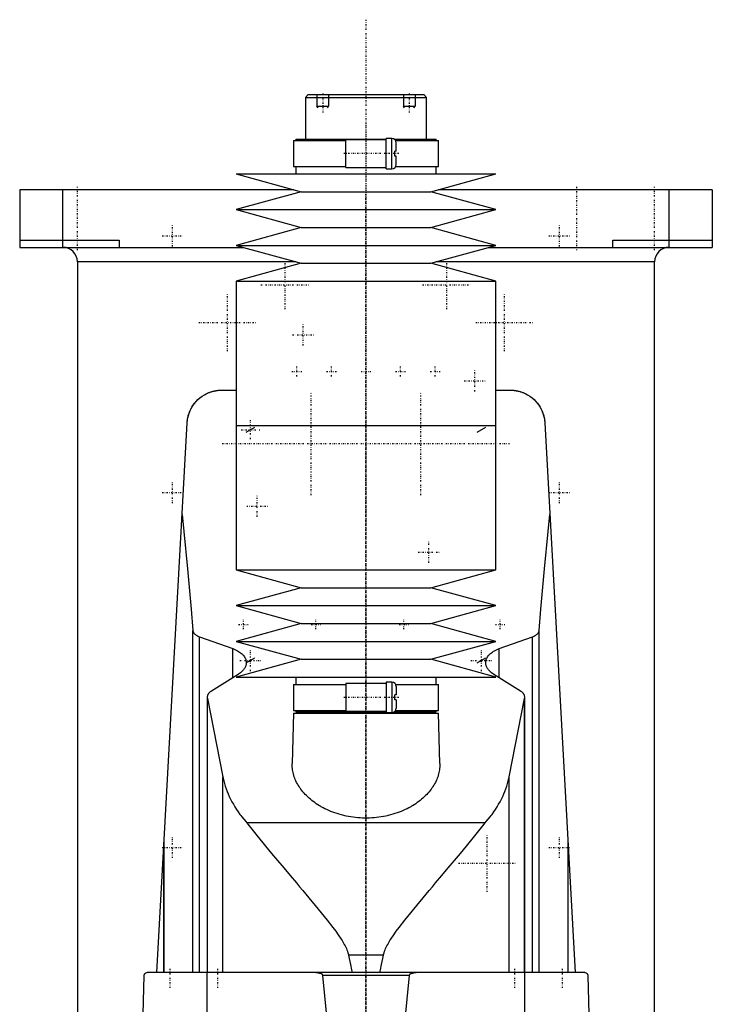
# Model space of a CAD drawing. Extents: x -120 to 120, y -123 to 447.
# Tile 2 of 2: x -120 to 120, y 106 to 447. Entities that reach past the tile are written whole.
import ezdxf

# ---------------------------------------------------------------- set-up
doc = ezdxf.new("R2010")
doc.units = 0
doc.linetypes.add('CENTER', pattern=[1.5, 0.45, -0.5, 0.05, -0.5])
for name, color, linetype in [('AM_0', 7, 'CONTINUOUS'), ('AM_10', 7, 'CONTINUOUS'), ('AM_7', 7, 'CENTER')]:
    doc.layers.add(name, color=color, linetype=linetype)

msp = doc.modelspace()

# ---------------------------------------------------------------- linework, layer by layer
at = {"layer": 'AM_0', "color": 7, "linetype": 'CONTINUOUS'}
for p, q in [((-20, 421), (-21, 420)), ((-21, 420), (-21, 405.5)), ((-21, 420), (21, 420)), ((-20, 421), (20, 421)), ((21, 420), (20, 421)), ((21, 405.5), (21, 420)), ((-25.15, 405), (-25.15, 396)), ((-25.15, 405), (-7, 405)), ((-24.35, 405.5), (-24.35, 405)), ((-24.35, 405.5), (7, 405.5)), ((7, 405.3), (-7, 405.3)), ((-7, 395.7), (-7, 405.3)), ((9, 405.75), (7, 405.75)), ((7, 395.25), (7, 405.75)), ((9, 395.25), (9, 405.75)), ((9.83, 405.5), (24.35, 405.5)), ((10.3, 405), (25.15, 405)), ((10.5, 401.4), (10.5, 404.25)), ((24.35, 405), (24.35, 405.5)), ((25.15, 396), (25.15, 405)), ((10.5, 401.4), (10, 401.4)), ((10, 399.6), (10, 401.4)), ((10.5, 399.6), (10, 399.6)), ((10.5, 396.75), (10.5, 399.6)), ((-25.15, 396), (-7, 396)), ((-24.35, 396), (-24.35, 393.5)), ((10.3, 396), (25.15, 396)), ((24.35, 393.5), (24.35, 396)), ((-45, 393.5), (-22.5, 387.3)), ((-45, 393.5), (45, 393.5)), ((-7, 395.7), (7, 395.7)), ((7, 395.25), (9, 395.25)), ((22.5, 387.3), (45, 393.5)), ((-120, 388), (-120, 368)), ((-25.04, 388), (-120, 388)), ((-105, 368), (-105, 388)), ((-22.5, 387.3), (-45, 381.1)), ((-22.5, 387.3), (22.5, 387.3)), ((45, 381.1), (22.5, 387.3)), ((120, 388), (25.04, 388)), ((105, 368), (105, 388)), ((120, 388), (120, 368)), ((-45, 381.1), (-22.5, 374.9)), ((-45, 381.1), (45, 381.1)), ((22.5, 374.9), (45, 381.1)), ((-22.5, 374.9), (-45, 368.7)), ((-22.5, 374.9), (22.5, 374.9)), ((45, 368.7), (22.5, 374.9)), ((-120, 370.5), (-85.5, 370.5)), ((-85.5, 370.5), (-85.5, 368)), ((-45, 368.7), (-22.5, 362.5)), ((-45, 368.7), (45, 368.7)), ((22.5, 362.5), (45, 368.7)), ((85.5, 370.5), (120, 370.5)), ((85.5, 368), (85.5, 370.5)), ((-120, 368), (-42.46, 368)), ((42.46, 368), (120, 368)), ((-100, 363), (-100, 25)), ((-24.34, 363), (-100, 363)), ((-22.5, 362.5), (-45, 356.3)), ((-22.5, 362.5), (22.5, 362.5)), ((45, 356.3), (22.5, 362.5)), ((100, 363), (24.34, 363)), ((100, 25), (100, 363)), ((-45, 356.3), (-45, 306.25)), ((-45, 356.3), (45, 356.3)), ((45, 306.25), (45, 356.3)), ((-50, 318.5), (-45, 318.5)), ((45, 318.5), (50, 318.5)), ((-72.48, 116.6), (-61.98, 307.16)), ((-45, 306.25), (-45, 256.2)), ((-45, 306.25), (45, 306.25)), ((-45, 306.25), (0, 306.25)), ((45, 256.2), (45, 306.25)), ((61.98, 307.16), (72.48, 116.6)), ((-45, 256.2), (-22.5, 250)), ((-45, 256.2), (45, 256.2)), ((22.5, 250), (45, 256.2)), ((-22.5, 250), (-45, 243.8)), ((-22.5, 250), (22.5, 250)), ((45, 243.8), (22.5, 250)), ((-45, 243.8), (-22.5, 237.6)), ((-45, 243.8), (45, 243.8)), ((22.5, 237.6), (45, 243.8)), ((-22.5, 237.6), (-45, 231.4)), ((-22.5, 237.6), (22.5, 237.6)), ((45, 231.4), (22.5, 237.6)), ((-60, 116.6), (-60, 235.17)), ((-57.68, 116.6), (-57.68, 232.98)), ((-57.68, 232.98), (-46.13, 228.89)), ((46.13, 228.89), (57.68, 232.98)), ((57.68, 116.6), (57.68, 232.98)), ((60, 116.6), (60, 235.17)), ((-46.13, 218.85), (-46.13, 228.89)), ((-45, 231.4), (-22.5, 225.2)), ((-45, 231.4), (45, 231.4)), ((22.5, 225.2), (45, 231.4)), ((46.13, 218.85), (46.13, 228.89)), ((-22.5, 225.2), (-45, 219)), ((-22.5, 225.2), (22.5, 225.2)), ((45, 219), (22.5, 225.2)), ((-44.32, 219.97), (-53.59, 214.2)), ((-45, 219), (45, 219)), ((-24.35, 219), (-24.35, 216.5)), ((24.35, 216.5), (24.35, 219)), ((53.59, 214.2), (44.32, 219.97)), ((-25.15, 216.5), (-25.15, 207.5)), ((-25.15, 216.5), (-7, 216.5)), ((7, 216.8), (-7, 216.8)), ((-7, 216.8), (-7, 207.2)), ((9, 217.25), (7, 217.25)), ((7, 217.25), (7, 206.75)), ((9, 217.25), (9, 206.75)), ((10.3, 216.5), (25.15, 216.5)), ((10.5, 215.75), (10.5, 212.9)), ((25.15, 207.5), (25.15, 216.5)), ((-55, 212.05), (-55, 116.6)), ((-54.96, 116.6), (-54.96, 211.64)), ((-54.96, 211.64), (-49.57, 184.45)), ((10, 211.1), (10, 212.9)), ((10.5, 212.9), (10, 212.9)), ((49.57, 184.45), (54.96, 211.64)), ((54.96, 116.6), (54.96, 211.64)), ((55, 116.6), (55, 212.05)), ((10.5, 211.1), (10, 211.1)), ((10.5, 211.1), (10.5, 208.25)), ((-25.17, 206.5), (-25.59, 189.04)), ((-25.17, 206.5), (25.18, 206.5)), ((-25.15, 207.5), (-7, 207.5)), ((-24.35, 207.5), (-24.35, 207)), ((-24.35, 207), (7, 207)), ((-24.17, 207), (-24.17, 206.5)), ((-7, 207.2), (7, 207.2)), ((7, 206.75), (9, 206.75)), ((9.83, 207), (24.35, 207)), ((10.3, 207.5), (25.15, 207.5)), ((24.18, 206.5), (24.18, 207)), ((24.35, 207), (24.35, 207.5)), ((25.59, 189.04), (25.18, 206.5)), ((-49.57, 116.6), (-49.57, 184.45)), ((49.57, 116.6), (49.57, 184.45)), ((41.3, 168.52), (-41.3, 168.52)), ((-70, 116.6), (-70, 161.75)), ((-70, 161.67), (-70, 116.6)), ((70, 116.6), (70, 161.75)), ((70, 116.6), (70, 161.67)), ((6.05, 122.62), (-6.05, 122.62)), ((75.83, 116.6), (-75.83, 116.6)), ((-55.06, 34.5), (-55.06, 116.6)), ((55.06, 34.5), (55.06, 116.6)), ((-79, 34.5), (-76.83, 115.63)), ((14.95, 115.63), (-14.95, 115.63)), ((76.83, 115.63), (79, 34.5))]:
    msp.add_line(p, q, dxfattribs=at)
for points in [[(-61.98, 307.16, 0), (-61.96, 307.53, 0), (-61.87, 308.27, 0), (-61.74, 309.01, 0), (-61.65, 309.37, 0), (-61.55, 309.74, 0), (-61.32, 310.47, 0), (-61.04, 311.19, 0), (-60.71, 311.91, 0), (-60.33, 312.6, 0), (-59.9, 313.28, 0), (-59.66, 313.62, 0), (-59.41, 313.95, 0), (-58.86, 314.59, 0), (-58.25, 315.21, 0), (-57.57, 315.81, 0), (-56.8, 316.39, 0), (-55.93, 316.93, 0), (-55.41, 317.21, 0), (-55.32, 317.26, 0), (-55.13, 317.35, 0), (-54.93, 317.44, 0), (-54.82, 317.49, 0), (-54.72, 317.53, 0), (-54.5, 317.63, 0), (-54.27, 317.71, 0), (-54.03, 317.8, 0), (-53.79, 317.89, 0), (-53.53, 317.97, 0), (-53.39, 318.01, 0), (-53.26, 318.05, 0), (-52.97, 318.13, 0), (-52.67, 318.2, 0), (-52.49, 318.24, 0), (-52.44, 318.25, 0), (-52.38, 318.26, 0), (-52.36, 318.27, 0), (-52.33, 318.27, 0), (-52.27, 318.28, 0), (-52.21, 318.29, 0), (-52.15, 318.31, 0), (-52.09, 318.32, 0), (-52.03, 318.33, 0), (-52, 318.33, 0), (-51.97, 318.34, 0), (-51.91, 318.35, 0), (-51.84, 318.36, 0), (-51.78, 318.37, 0), (-51.71, 318.38, 0), (-51.64, 318.39, 0), (-51.61, 318.39, 0), (-51.57, 318.4, 0), (-51.5, 318.41, 0), (-51.43, 318.41, 0), (-51.4, 318.42, 0), (-51.36, 318.42, 0), (-51.29, 318.43, 0), (-51.21, 318.44, 0), (-51.18, 318.44, 0), (-51.14, 318.45, 0), (-51.06, 318.45, 0), (-50.99, 318.46, 0), (-50.91, 318.47, 0), (-50.83, 318.47, 0), (-50.76, 318.48, 0), (-50.72, 318.48, 0), (-50.68, 318.48, 0), (-50.6, 318.48, 0), (-50.52, 318.49, 0), (-50.44, 318.49, 0), (-50.36, 318.49, 0), (-50.28, 318.5, 0), (-50.24, 318.5, 0), (-50.2, 318.5, 0), (-50.12, 318.5, 0), (-50.04, 318.5, 0), (-50, 318.5, 0)], [(50, 318.5, 0), (50.04, 318.5, 0), (50.12, 318.5, 0), (50.2, 318.5, 0), (50.24, 318.5, 0), (50.28, 318.5, 0), (50.36, 318.49, 0), (50.44, 318.49, 0), (50.52, 318.49, 0), (50.6, 318.48, 0), (50.68, 318.48, 0), (50.72, 318.48, 0), (50.76, 318.48, 0), (50.83, 318.47, 0), (50.91, 318.47, 0), (50.99, 318.46, 0), (51.06, 318.45, 0), (51.14, 318.45, 0), (51.18, 318.44, 0), (51.21, 318.44, 0), (51.29, 318.43, 0), (51.36, 318.42, 0), (51.4, 318.42, 0), (51.43, 318.41, 0), (51.5, 318.41, 0), (51.57, 318.4, 0), (51.61, 318.39, 0), (51.64, 318.39, 0), (51.71, 318.38, 0), (51.78, 318.37, 0), (51.84, 318.36, 0), (51.91, 318.35, 0), (51.97, 318.34, 0), (52, 318.33, 0), (52.03, 318.33, 0), (52.09, 318.32, 0), (52.15, 318.31, 0), (52.21, 318.29, 0), (52.27, 318.28, 0), (52.33, 318.27, 0), (52.36, 318.27, 0), (52.38, 318.26, 0), (52.44, 318.25, 0), (52.49, 318.24, 0), (52.67, 318.2, 0), (52.97, 318.13, 0), (53.26, 318.05, 0), (53.39, 318.01, 0), (53.53, 317.97, 0), (53.79, 317.89, 0), (54.03, 317.8, 0), (54.27, 317.71, 0), (54.5, 317.63, 0), (54.72, 317.53, 0), (54.82, 317.49, 0), (54.93, 317.44, 0), (55.13, 317.35, 0), (55.32, 317.26, 0), (55.41, 317.21, 0), (55.93, 316.93, 0), (56.8, 316.39, 0), (57.57, 315.81, 0), (58.25, 315.21, 0), (58.86, 314.59, 0), (59.41, 313.95, 0), (59.66, 313.62, 0), (59.9, 313.28, 0), (60.33, 312.6, 0), (60.71, 311.91, 0), (61.04, 311.19, 0), (61.32, 310.47, 0), (61.55, 309.74, 0), (61.65, 309.37, 0), (61.74, 309.01, 0), (61.87, 308.27, 0), (61.96, 307.53, 0), (61.98, 307.16, 0)], [(-60.27, 312.71, 0), (-60.18, 312.86, 0), (-59.99, 313.14, 0), (-59.8, 313.42, 0), (-59.71, 313.56, 0), (-59.61, 313.69, 0), (-59.42, 313.93, 0), (-59.24, 314.16, 0), (-59.07, 314.36, 0), (-58.91, 314.54, 0), (-58.76, 314.7, 0), (-58.69, 314.78, 0), (-58.62, 314.85, 0), (-58.49, 314.99, 0), (-58.37, 315.1, 0), (-58.26, 315.2, 0), (-58.18, 315.28, 0), (-58.11, 315.35, 0), (-58.08, 315.37, 0), (-58.05, 315.4, 0), (-58.02, 315.43, 0), (-58, 315.44, 0), (-58, 315.44, 0)], [(58, 315.44, 0), (58, 315.44, 0), (58.02, 315.43, 0), (58.05, 315.4, 0), (58.08, 315.37, 0), (58.11, 315.35, 0), (58.18, 315.28, 0), (58.26, 315.2, 0), (58.37, 315.1, 0), (58.49, 314.99, 0), (58.62, 314.85, 0), (58.69, 314.78, 0), (58.76, 314.7, 0), (58.91, 314.54, 0), (59.07, 314.36, 0), (59.24, 314.16, 0), (59.42, 313.93, 0), (59.61, 313.69, 0), (59.71, 313.56, 0), (59.8, 313.42, 0), (59.99, 313.14, 0), (60.18, 312.86, 0), (60.27, 312.71, 0)], [(-61.98, 307.16, 0), (-61.97, 307.32, 0), (-61.94, 307.65, 0), (-61.91, 307.97, 0), (-61.89, 308.13, 0), (-61.86, 308.3, 0), (-61.81, 308.62, 0), (-61.75, 308.94, 0), (-61.68, 309.26, 0), (-61.6, 309.57, 0), (-61.51, 309.89, 0), (-61.47, 310.04, 0), (-61.42, 310.2, 0), (-61.31, 310.51, 0), (-61.2, 310.81, 0), (-61.08, 311.11, 0), (-60.95, 311.41, 0), (-60.81, 311.71, 0), (-60.74, 311.86, 0), (-60.66, 312, 0), (-60.51, 312.29, 0), (-60.35, 312.57, 0), (-60.27, 312.71, 0)], [(60.27, 312.71, 0), (60.35, 312.57, 0), (60.51, 312.29, 0), (60.66, 312, 0), (60.74, 311.86, 0), (60.81, 311.71, 0), (60.95, 311.41, 0), (61.08, 311.11, 0), (61.2, 310.81, 0), (61.31, 310.51, 0), (61.42, 310.2, 0), (61.47, 310.04, 0), (61.51, 309.89, 0), (61.6, 309.57, 0), (61.68, 309.26, 0), (61.75, 308.94, 0), (61.81, 308.62, 0), (61.86, 308.3, 0), (61.89, 308.13, 0), (61.91, 307.97, 0), (61.94, 307.65, 0), (61.97, 307.32, 0), (61.98, 307.16, 0)], [(-63.73, 275.44, 0), (-63.09, 269.45, 0), (-61.84, 256.58, 0), (-60.6, 242.59, 0), (-60, 235.17, 0)], [(60, 235.17, 0), (60.6, 242.59, 0), (61.84, 256.58, 0), (63.09, 269.45, 0), (63.73, 275.44, 0)], [(-60, 235.17, 0), (-59.99, 235.1, 0), (-59.96, 234.97, 0), (-59.93, 234.83, 0), (-59.9, 234.76, 0), (-59.88, 234.69, 0), (-59.81, 234.55, 0), (-59.73, 234.41, 0), (-59.64, 234.27, 0), (-59.53, 234.14, 0), (-59.41, 234.01, 0), (-59.34, 233.94, 0), (-59.28, 233.88, 0), (-59.13, 233.75, 0), (-58.97, 233.63, 0), (-58.81, 233.52, 0), (-58.63, 233.41, 0), (-58.44, 233.31, 0), (-58.34, 233.26, 0), (-58.24, 233.21, 0), (-58.03, 233.12, 0), (-57.8, 233.03, 0), (-57.68, 232.98, 0)], [(57.68, 232.98, 0), (57.8, 233.03, 0), (58.03, 233.12, 0), (58.24, 233.21, 0), (58.34, 233.26, 0), (58.44, 233.31, 0), (58.63, 233.41, 0), (58.81, 233.52, 0), (58.97, 233.63, 0), (59.13, 233.75, 0), (59.28, 233.88, 0), (59.34, 233.94, 0), (59.41, 234.01, 0), (59.53, 234.14, 0), (59.64, 234.27, 0), (59.73, 234.41, 0), (59.81, 234.55, 0), (59.88, 234.69, 0), (59.9, 234.76, 0), (59.93, 234.83, 0), (59.96, 234.97, 0), (59.99, 235.1, 0), (60, 235.17, 0)], [(-46.13, 228.89, 0), (-45.89, 228.8, 0), (-45.41, 228.6, 0), (-44.96, 228.4, 0), (-44.75, 228.29, 0), (-44.54, 228.18, 0), (-44.16, 227.95, 0), (-43.79, 227.72, 0), (-43.44, 227.46, 0), (-43.12, 227.2, 0), (-42.83, 226.92, 0), (-42.69, 226.78, 0), (-42.56, 226.64, 0), (-42.32, 226.35, 0), (-42.11, 226.05, 0), (-41.94, 225.74, 0), (-41.79, 225.44, 0), (-41.67, 225.13, 0), (-41.63, 224.97, 0), (-41.59, 224.82, 0), (-41.53, 224.51, 0), (-41.5, 224.21, 0), (-41.5, 224.06, 0)], [(41.5, 224.06, 0), (41.5, 224.21, 0), (41.53, 224.51, 0), (41.59, 224.82, 0), (41.63, 224.97, 0), (41.67, 225.13, 0), (41.79, 225.44, 0), (41.94, 225.74, 0), (42.11, 226.05, 0), (42.32, 226.35, 0), (42.56, 226.64, 0), (42.69, 226.78, 0), (42.83, 226.92, 0), (43.12, 227.2, 0), (43.44, 227.46, 0), (43.79, 227.72, 0), (44.16, 227.96, 0), (44.55, 228.18, 0), (44.75, 228.29, 0), (44.96, 228.4, 0), (45.41, 228.6, 0), (45.89, 228.8, 0), (46.13, 228.89, 0)], [(-41.5, 224.06, 0), (-41.5, 223.94, 0), (-41.52, 223.7, 0), (-41.55, 223.47, 0), (-41.58, 223.34, 0), (-41.6, 223.22, 0), (-41.67, 222.98, 0), (-41.76, 222.74, 0), (-41.86, 222.5, 0), (-41.99, 222.25, 0), (-42.13, 222.01, 0), (-42.21, 221.9, 0), (-42.29, 221.78, 0), (-42.47, 221.54, 0), (-42.67, 221.31, 0), (-42.88, 221.09, 0), (-43.11, 220.87, 0), (-43.35, 220.66, 0), (-43.48, 220.55, 0), (-43.61, 220.45, 0), (-43.89, 220.25, 0), (-44.17, 220.06, 0), (-44.32, 219.97, 0)], [(44.32, 219.97, 0), (44.17, 220.06, 0), (43.88, 220.25, 0), (43.61, 220.45, 0), (43.48, 220.56, 0), (43.35, 220.66, 0), (43.1, 220.87, 0), (42.88, 221.09, 0), (42.66, 221.32, 0), (42.47, 221.55, 0), (42.29, 221.78, 0), (42.21, 221.9, 0), (42.13, 222.02, 0), (41.99, 222.26, 0), (41.86, 222.5, 0), (41.76, 222.74, 0), (41.67, 222.98, 0), (41.6, 223.22, 0), (41.58, 223.35, 0), (41.55, 223.47, 0), (41.52, 223.7, 0), (41.5, 223.94, 0), (41.5, 224.06, 0)], [(-53.59, 214.2, 0), (-53.66, 214.15, 0), (-53.81, 214.05, 0), (-53.95, 213.94, 0), (-54.01, 213.89, 0), (-54.08, 213.84, 0), (-54.2, 213.72, 0), (-54.31, 213.61, 0), (-54.42, 213.49, 0), (-54.52, 213.37, 0), (-54.61, 213.25, 0), (-54.65, 213.19, 0), (-54.69, 213.13, 0), (-54.76, 213, 0), (-54.82, 212.87, 0), (-54.87, 212.75, 0), (-54.92, 212.62, 0), (-54.95, 212.49, 0), (-54.96, 212.43, 0), (-54.97, 212.36, 0), (-54.99, 212.24, 0), (-55, 212.11, 0), (-55, 212.05, 0)], [(-55, 212.05, 0), (-55, 211.98, 0), (-54.99, 211.85, 0), (-54.97, 211.71, 0), (-54.96, 211.64, 0)], [(55, 212.05, 0), (55, 212.11, 0), (54.99, 212.24, 0), (54.97, 212.36, 0), (54.96, 212.43, 0), (54.95, 212.49, 0), (54.92, 212.62, 0), (54.87, 212.75, 0), (54.82, 212.87, 0), (54.76, 213, 0), (54.69, 213.13, 0), (54.65, 213.19, 0), (54.61, 213.25, 0), (54.52, 213.37, 0), (54.42, 213.49, 0), (54.31, 213.61, 0), (54.2, 213.72, 0), (54.08, 213.84, 0), (54.01, 213.89, 0), (53.95, 213.94, 0), (53.81, 214.05, 0), (53.66, 214.15, 0), (53.59, 214.2, 0)], [(54.96, 211.64, 0), (54.97, 211.71, 0), (54.99, 211.85, 0), (55, 211.98, 0), (55, 212.05, 0)], [(25.59, 189.04, 0), (25.59, 188.81, 0), (25.59, 188.35, 0), (25.56, 187.87, 0), (25.54, 187.64, 0), (25.52, 187.4, 0), (25.46, 186.92, 0), (25.38, 186.43, 0), (25.28, 185.95, 0), (25.16, 185.46, 0), (25.02, 184.97, 0), (24.95, 184.73, 0), (24.87, 184.49, 0), (24.69, 184, 0), (24.49, 183.51, 0), (24.28, 183.02, 0), (24.04, 182.54, 0), (23.78, 182.06, 0), (23.65, 181.82, 0), (23.51, 181.58, 0), (23.21, 181.1, 0), (22.9, 180.63, 0), (22.74, 180.4, 0), (22.57, 180.17, 0), (22.22, 179.71, 0), (21.85, 179.25, 0), (21.66, 179.03, 0), (21.46, 178.8, 0), (21.06, 178.36, 0), (20.63, 177.93, 0), (20.19, 177.51, 0), (19.74, 177.09, 0), (19.27, 176.68, 0), (19.03, 176.48, 0), (18.78, 176.28, 0), (18.28, 175.9, 0), (17.77, 175.52, 0), (17.24, 175.15, 0), (16.69, 174.79, 0), (16.12, 174.44, 0), (15.82, 174.26, 0), (15.52, 174.09, 0), (14.9, 173.75, 0), (14.26, 173.41, 0), (13.6, 173.09, 0), (12.93, 172.79, 0), (12.23, 172.49, 0), (11.87, 172.35, 0), (11.51, 172.21, 0), (10.78, 171.95, 0), (10.04, 171.7, 0), (9.28, 171.46, 0), (8.5, 171.25, 0), (7.72, 171.05, 0), (7.32, 170.96, 0), (6.93, 170.87, 0), (6.12, 170.71, 0), (5.31, 170.57, 0), (4.5, 170.45, 0), (3.68, 170.35, 0), (2.86, 170.27, 0), (2.45, 170.24, 0), (2.04, 170.21, 0), (1.22, 170.17, 0), (0.41, 170.15, 0), (0, 170.15, 0), (-0.41, 170.15, 0), (-1.22, 170.17, 0), (-2.04, 170.21, 0), (-2.45, 170.24, 0), (-2.86, 170.27, 0), (-3.68, 170.35, 0), (-4.5, 170.45, 0), (-5.31, 170.57, 0), (-6.12, 170.71, 0), (-6.93, 170.87, 0), (-7.32, 170.96, 0), (-7.72, 171.05, 0), (-8.5, 171.25, 0), (-9.28, 171.46, 0), (-10.04, 171.7, 0), (-10.78, 171.95, 0), (-11.51, 172.21, 0), (-11.87, 172.35, 0), (-12.23, 172.49, 0), (-12.93, 172.79, 0), (-13.6, 173.09, 0), (-14.26, 173.41, 0), (-14.9, 173.75, 0), (-15.52, 174.09, 0), (-15.82, 174.26, 0), (-16.12, 174.44, 0), (-16.69, 174.79, 0), (-17.24, 175.15, 0), (-17.77, 175.52, 0), (-18.28, 175.9, 0), (-18.78, 176.28, 0), (-19.03, 176.48, 0), (-19.27, 176.68, 0), (-19.74, 177.09, 0), (-20.19, 177.51, 0), (-20.63, 177.93, 0), (-21.06, 178.36, 0), (-21.46, 178.8, 0), (-21.66, 179.03, 0), (-21.85, 179.25, 0), (-22.22, 179.71, 0), (-22.57, 180.17, 0), (-22.74, 180.4, 0), (-22.9, 180.63, 0), (-23.21, 181.1, 0), (-23.51, 181.58, 0), (-23.65, 181.82, 0), (-23.78, 182.06, 0), (-24.04, 182.54, 0), (-24.28, 183.02, 0), (-24.49, 183.51, 0), (-24.69, 184, 0), (-24.87, 184.49, 0), (-24.95, 184.73, 0), (-25.02, 184.97, 0), (-25.16, 185.46, 0), (-25.28, 185.95, 0), (-25.38, 186.43, 0), (-25.46, 186.92, 0), (-25.52, 187.4, 0), (-25.54, 187.64, 0), (-25.56, 187.87, 0), (-25.59, 188.35, 0), (-25.59, 188.81, 0), (-25.59, 189.04, 0)], [(-49.57, 184.45, 0), (-49.48, 184, 0), (-49.28, 183.08, 0), (-49.04, 182.16, 0), (-48.91, 181.7, 0), (-48.77, 181.24, 0), (-48.47, 180.33, 0), (-48.13, 179.42, 0), (-47.76, 178.51, 0), (-47.36, 177.6, 0), (-46.93, 176.7, 0), (-46.7, 176.26, 0), (-46.46, 175.81, 0), (-45.97, 174.92, 0), (-45.44, 174.04, 0), (-44.89, 173.16, 0), (-44.3, 172.3, 0), (-43.68, 171.44, 0), (-43.36, 171.01, 0), (-43.04, 170.59, 0), (-42.36, 169.75, 0), (-41.66, 168.93, 0), (-41.3, 168.52, 0)], [(41.3, 168.52, 0), (41.66, 168.93, 0), (42.36, 169.75, 0), (43.04, 170.59, 0), (43.36, 171.01, 0), (43.68, 171.44, 0), (44.3, 172.3, 0), (44.89, 173.16, 0), (45.44, 174.04, 0), (45.97, 174.92, 0), (46.46, 175.81, 0), (46.7, 176.26, 0), (46.93, 176.7, 0), (47.36, 177.6, 0), (47.76, 178.51, 0), (48.13, 179.42, 0), (48.47, 180.33, 0), (48.77, 181.24, 0), (48.91, 181.7, 0), (49.04, 182.16, 0), (49.28, 183.08, 0), (49.48, 184, 0), (49.57, 184.45, 0)], [(-41.3, 168.52, 0), (-40.44, 167.42, 0), (-38.64, 165.15, 0), (-36.74, 162.81, 0), (-35.76, 161.61, 0), (-34.77, 160.4, 0), (-32.72, 157.92, 0), (-30.63, 155.41, 0), (-28.48, 152.85, 0), (-26.31, 150.27, 0), (-24.12, 147.67, 0), (-23.03, 146.37, 0), (-21.93, 145.07, 0), (-19.76, 142.48, 0), (-17.6, 139.89, 0), (-15.49, 137.32, 0), (-13.43, 134.76, 0), (-11.45, 132.21, 0), (-10.51, 130.94, 0), (-9.59, 129.67, 0), (-8.57, 128.15, 0), (-8.3, 127.72, 0), (-8.03, 127.27, 0), (-7.89, 127.05, 0), (-7.76, 126.83, 0), (-7.51, 126.37, 0), (-7.26, 125.91, 0), (-7.03, 125.44, 0), (-6.81, 124.96, 0), (-6.6, 124.47, 0), (-6.5, 124.22, 0), (-6.41, 123.97, 0), (-6.25, 123.44, 0), (-6.11, 122.9, 0), (-6.05, 122.62, 0)], [(6.05, 122.62, 0), (6.11, 122.9, 0), (6.25, 123.44, 0), (6.41, 123.97, 0), (6.5, 124.22, 0), (6.6, 124.47, 0), (6.81, 124.96, 0), (7.03, 125.44, 0), (7.26, 125.91, 0), (7.51, 126.37, 0), (7.76, 126.83, 0), (7.89, 127.05, 0), (8.03, 127.27, 0), (8.3, 127.72, 0), (8.57, 128.15, 0), (9.59, 129.67, 0), (10.51, 130.94, 0), (11.45, 132.21, 0), (13.43, 134.76, 0), (15.49, 137.32, 0), (17.6, 139.89, 0), (19.76, 142.48, 0), (21.93, 145.07, 0), (23.03, 146.37, 0), (24.12, 147.67, 0), (26.31, 150.27, 0), (28.48, 152.85, 0), (30.63, 155.41, 0), (32.72, 157.92, 0), (34.77, 160.4, 0), (35.76, 161.61, 0), (36.74, 162.81, 0), (38.64, 165.15, 0), (40.44, 167.42, 0), (41.3, 168.52, 0)], [(-6.05, 122.62, 0), (-5.83, 121.51, 0), (-5.4, 119.43, 0), (-4.97, 117.5, 0), (-4.76, 116.6, 0)], [(4.76, 116.6, 0), (4.97, 117.5, 0), (5.4, 119.43, 0), (5.83, 121.51, 0), (6.05, 122.62, 0)], [(-76.83, 115.63, 0), (-76.83, 115.63, 0), (-76.83, 115.63, 0), (-76.83, 115.63, 0), (-76.83, 115.63, 0), (-76.83, 115.63, 0), (-76.83, 115.63, 0), (-76.83, 115.63, 0), (-76.83, 115.63, 0), (-76.83, 115.64, 0), (-76.83, 115.64, 0), (-76.83, 115.64, 0), (-76.83, 115.65, 0), (-76.83, 115.65, 0), (-76.83, 115.65, 0), (-76.83, 115.66, 0), (-76.83, 115.66, 0), (-76.83, 115.66, 0), (-76.83, 115.66, 0), (-76.83, 115.66, 0), (-76.83, 115.67, 0), (-76.83, 115.67, 0), (-76.83, 115.67, 0), (-76.83, 115.68, 0), (-76.83, 115.68, 0), (-76.83, 115.68, 0), (-76.83, 115.68, 0), (-76.83, 115.68, 0), (-76.83, 115.69, 0), (-76.83, 115.69, 0), (-76.82, 115.71, 0), (-76.82, 115.72, 0), (-76.82, 115.73, 0), (-76.82, 115.74, 0), (-76.82, 115.75, 0), (-76.82, 115.75, 0), (-76.82, 115.76, 0), (-76.82, 115.76, 0), (-76.82, 115.77, 0), (-76.81, 115.8, 0), (-76.81, 115.82, 0), (-76.8, 115.83, 0), (-76.79, 115.87, 0), (-76.78, 115.9, 0), (-76.75, 115.98, 0), (-76.7, 116.09, 0), (-76.68, 116.13, 0), (-76.65, 116.17, 0), (-76.6, 116.24, 0), (-76.55, 116.3, 0), (-76.35, 116.45, 0), (-76, 116.59, 0), (-75.83, 116.6, 0)], [(-14.95, 115.63, 0), (-14.95, 115.63, 0), (-14.95, 115.63, 0), (-14.95, 115.64, 0), (-14.95, 115.64, 0), (-14.95, 115.64, 0), (-14.95, 115.65, 0), (-14.95, 115.65, 0), (-14.95, 115.66, 0), (-14.95, 115.67, 0), (-14.95, 115.67, 0), (-14.95, 115.67, 0), (-14.96, 115.68, 0), (-14.96, 115.68, 0), (-14.96, 115.69, 0), (-14.96, 115.69, 0), (-14.96, 115.7, 0), (-14.96, 115.7, 0), (-14.96, 115.71, 0), (-14.97, 115.71, 0), (-14.97, 115.71, 0), (-14.97, 115.72, 0), (-14.97, 115.72, 0), (-14.97, 115.72, 0), (-14.97, 115.73, 0), (-14.98, 115.73, 0), (-14.98, 115.74, 0), (-14.98, 115.74, 0), (-14.98, 115.74, 0), (-14.98, 115.75, 0), (-14.99, 115.75, 0), (-14.99, 115.76, 0), (-14.99, 115.76, 0), (-14.99, 115.77, 0), (-15, 115.77, 0), (-15, 115.77, 0), (-15, 115.78, 0), (-15.01, 115.79, 0), (-15.03, 115.82, 0), (-15.05, 115.84, 0), (-15.07, 115.87, 0), (-15.09, 115.88, 0), (-15.1, 115.89, 0), (-15.12, 115.91, 0), (-15.15, 115.93, 0), (-15.17, 115.95, 0), (-15.2, 115.97, 0), (-15.23, 115.99, 0), (-15.24, 116, 0), (-15.26, 116.01, 0), (-15.28, 116.03, 0), (-15.31, 116.04, 0), (-15.33, 116.05, 0), (-15.34, 116.06, 0), (-15.37, 116.08, 0), (-15.4, 116.09, 0), (-15.41, 116.1, 0), (-15.43, 116.11, 0), (-15.46, 116.12, 0), (-15.49, 116.13, 0), (-15.59, 116.18, 0), (-15.76, 116.24, 0), (-15.94, 116.3, 0), (-16.13, 116.36, 0), (-16.32, 116.4, 0), (-16.41, 116.42, 0), (-16.51, 116.44, 0), (-16.71, 116.48, 0), (-16.9, 116.51, 0), (-17.1, 116.54, 0), (-17.29, 116.56, 0), (-17.49, 116.57, 0), (-17.58, 116.58, 0), (-17.68, 116.59, 0), (-17.87, 116.6, 0), (-18.05, 116.6, 0), (-18.15, 116.6, 0)], [(18.15, 116.6, 0), (18.05, 116.6, 0), (17.87, 116.6, 0), (17.68, 116.59, 0), (17.58, 116.58, 0), (17.49, 116.57, 0), (17.29, 116.56, 0), (17.1, 116.54, 0), (16.9, 116.51, 0), (16.71, 116.48, 0), (16.51, 116.44, 0), (16.41, 116.42, 0), (16.32, 116.4, 0), (16.13, 116.36, 0), (15.94, 116.3, 0), (15.76, 116.24, 0), (15.59, 116.18, 0), (15.49, 116.13, 0), (15.46, 116.12, 0), (15.43, 116.11, 0), (15.41, 116.1, 0), (15.4, 116.09, 0), (15.37, 116.08, 0), (15.34, 116.06, 0), (15.33, 116.05, 0), (15.31, 116.04, 0), (15.28, 116.03, 0), (15.26, 116.01, 0), (15.24, 116, 0), (15.23, 115.99, 0), (15.2, 115.97, 0), (15.17, 115.95, 0), (15.15, 115.93, 0), (15.12, 115.91, 0), (15.1, 115.89, 0), (15.09, 115.88, 0), (15.07, 115.87, 0), (15.05, 115.84, 0), (15.03, 115.82, 0), (15.01, 115.79, 0), (15, 115.78, 0), (15, 115.77, 0), (15, 115.77, 0), (14.99, 115.77, 0), (14.99, 115.76, 0), (14.99, 115.76, 0), (14.99, 115.75, 0), (14.98, 115.75, 0), (14.98, 115.74, 0), (14.98, 115.74, 0), (14.98, 115.74, 0), (14.98, 115.73, 0), (14.97, 115.73, 0), (14.97, 115.72, 0), (14.97, 115.72, 0), (14.97, 115.72, 0), (14.97, 115.71, 0), (14.97, 115.71, 0), (14.96, 115.71, 0), (14.96, 115.7, 0), (14.96, 115.7, 0), (14.96, 115.69, 0), (14.96, 115.69, 0), (14.96, 115.68, 0), (14.96, 115.68, 0), (14.95, 115.67, 0), (14.95, 115.67, 0), (14.95, 115.67, 0), (14.95, 115.66, 0), (14.95, 115.65, 0), (14.95, 115.65, 0), (14.95, 115.64, 0), (14.95, 115.64, 0), (14.95, 115.64, 0), (14.95, 115.63, 0), (14.95, 115.63, 0), (14.95, 115.63, 0)], [(75.83, 116.6, 0), (76, 116.59, 0), (76.35, 116.45, 0), (76.55, 116.3, 0), (76.6, 116.24, 0), (76.65, 116.17, 0), (76.68, 116.13, 0), (76.7, 116.09, 0), (76.75, 115.98, 0), (76.78, 115.9, 0), (76.79, 115.87, 0), (76.8, 115.83, 0), (76.81, 115.82, 0), (76.81, 115.8, 0), (76.82, 115.77, 0), (76.82, 115.76, 0), (76.82, 115.76, 0), (76.82, 115.75, 0), (76.82, 115.75, 0), (76.82, 115.74, 0), (76.82, 115.73, 0), (76.82, 115.72, 0), (76.82, 115.71, 0), (76.83, 115.69, 0), (76.83, 115.69, 0), (76.83, 115.68, 0), (76.83, 115.68, 0), (76.83, 115.68, 0), (76.83, 115.68, 0), (76.83, 115.68, 0), (76.83, 115.67, 0), (76.83, 115.67, 0), (76.83, 115.67, 0), (76.83, 115.66, 0), (76.83, 115.66, 0), (76.83, 115.66, 0), (76.83, 115.66, 0), (76.83, 115.66, 0), (76.83, 115.65, 0), (76.83, 115.65, 0), (76.83, 115.65, 0), (76.83, 115.64, 0), (76.83, 115.64, 0), (76.83, 115.64, 0), (76.83, 115.63, 0), (76.83, 115.63, 0), (76.83, 115.63, 0), (76.83, 115.63, 0), (76.83, 115.63, 0), (76.83, 115.63, 0), (76.83, 115.63, 0), (76.83, 115.63, 0), (76.83, 115.63, 0)], [(-12.5, 90.94, 0), (-14.95, 115.63, 0)], [(14.95, 115.63, 0), (12.5, 90.94, 0)]]:
    msp.add_polyline3d(points, dxfattribs=at)
for centre, radius, start, end in [((9, 404.25), 1.5, 0, 90), ((9, 396.75), 1.5, 270, 0), ((-105, 363), 5, 0, 90), ((105, 363), 5, 90, 180), ((9, 215.75), 1.5, 0, 90), ((9, 208.25), 1.5, 270, 0)]:
    msp.add_arc(centre, radius, start, end, dxfattribs=at)
at = {"layer": 'AM_10', "color": 7, "linetype": 'CONTINUOUS'}
for p, q in [((-17, 421), (-17, 417)), ((-13, 421), (-13, 417)), ((13, 421), (13, 417)), ((17, 421), (17, 417)), ((-16.62, 416.34), (-17, 417)), ((-17, 417), (-13, 417)), ((-13.38, 416.34), (-13, 417)), ((13.38, 416.34), (13, 417)), ((13, 417), (17, 417)), ((16.62, 416.34), (17, 417)), ((-41.5, 303.93), (-38.5, 305.67)), ((38.5, 303.93), (41.5, 305.67)), ((-41.5, 223.93), (-38.5, 225.67)), ((38.5, 223.93), (41.5, 225.67))]:
    msp.add_line(p, q, dxfattribs=at)
at = {"layer": 'AM_7', "color": 4, "linetype": 'CENTER'}
for p, q in [((0, 446.93), (0, -123.42)), ((-15, 421.3), (-15, 414.7)), ((15, 421.3), (15, 414.7)), ((0, 410.46), (0, 301.29)), ((11.37, 400.5), (-7.88, 400.5)), ((-100, 367), (-100, 389)), ((0, -18.4), (0, 386.4)), ((73, 389), (73, 367)), ((100, 367), (100, 389)), ((-67, 368.32), (-67, 375.68)), ((67, 368.32), (67, 375.68)), ((-70.67, 372), (-63.32, 372)), ((63.33, 372), (70.68, 372)), ((-28, 346.6), (-28, 363.4)), ((28, 346.6), (28, 363.4)), ((-36.4, 355), (-19.6, 355)), ((19.6, 355), (36.4, 355)), ((-48, 332.02), (-48, 351.98)), ((48, 332.02), (48, 351.98)), ((-57.97, 342), (-38.02, 342)), ((-21.75, 334), (-21.75, 341.35)), ((38.03, 342), (57.98, 342)), ((-25.43, 337.67), (-18.07, 337.67)), ((-25.73, 325), (-22.27, 325)), ((-24, 323.27), (-24, 326.73)), ((-13.73, 325), (-10.27, 325)), ((-12, 323.27), (-12, 326.73)), ((-1.73, 325), (1.73, 325)), ((10.27, 325), (13.73, 325)), ((12, 323.27), (12, 326.73)), ((22.27, 325), (25.73, 325)), ((24, 323.27), (24, 326.73)), ((37.67, 318.07), (37.67, 325.43)), ((34, 321.75), (41.35, 321.75)), ((-19, 282.15), (-19, 317.85)), ((19, 282.15), (19, 317.85)), ((0, 311.21), (0, 202.04)), ((-40, 301.55), (-40, 308.05)), ((0, 309.2), (0, 271.8)), ((-43.25, 304.8), (-36.75, 304.8)), ((-49.87, 300), (49.88, 300)), ((-67, 279.32), (-67, 286.68)), ((67, 279.32), (67, 286.68)), ((-70.67, 283), (-63.32, 283)), ((-37.67, 274.57), (-37.67, 281.93)), ((63.33, 283), (70.68, 283)), ((-41.35, 278.25), (-34, 278.25)), ((21.75, 258.65), (21.75, 266)), ((18.08, 262.33), (25.43, 262.33)), ((0, 247.5), (0, -82.5)), ((-44.13, 237.3), (-40.87, 237.3)), ((-42.5, 235.67), (-42.5, 238.93)), ((-19.03, 237.3), (-15.77, 237.3)), ((-17.4, 235.67), (-17.4, 238.93)), ((11.52, 237.3), (14.78, 237.3)), ((13.15, 235.67), (13.15, 238.93)), ((44.82, 237.3), (48.08, 237.3)), ((46.45, 235.67), (46.45, 238.93)), ((-40, 221.12), (-40, 228.48)), ((40, 221.12), (40, 228.48)), ((-43.68, 224.8), (-36.33, 224.8)), ((36.32, 224.8), (43.68, 224.8)), ((11.37, 212), (-7.88, 212)), ((42, 144.53), (42, 164.47)), ((-67, 156.32), (-67, 163.68)), ((67, 156.32), (67, 163.68)), ((-70.67, 160), (-63.32, 160)), ((63.33, 160), (70.68, 160)), ((32.03, 154.5), (51.98, 154.5)), ((-68, 117.9), (-68, 111.3)), ((-51.5, 117.9), (-51.5, 111.3)), ((51.5, 117.9), (51.5, 111.3)), ((68, 117.9), (68, 111.3))]:
    msp.add_line(p, q, dxfattribs=at)

doc.saveas('drawing.dxf')
